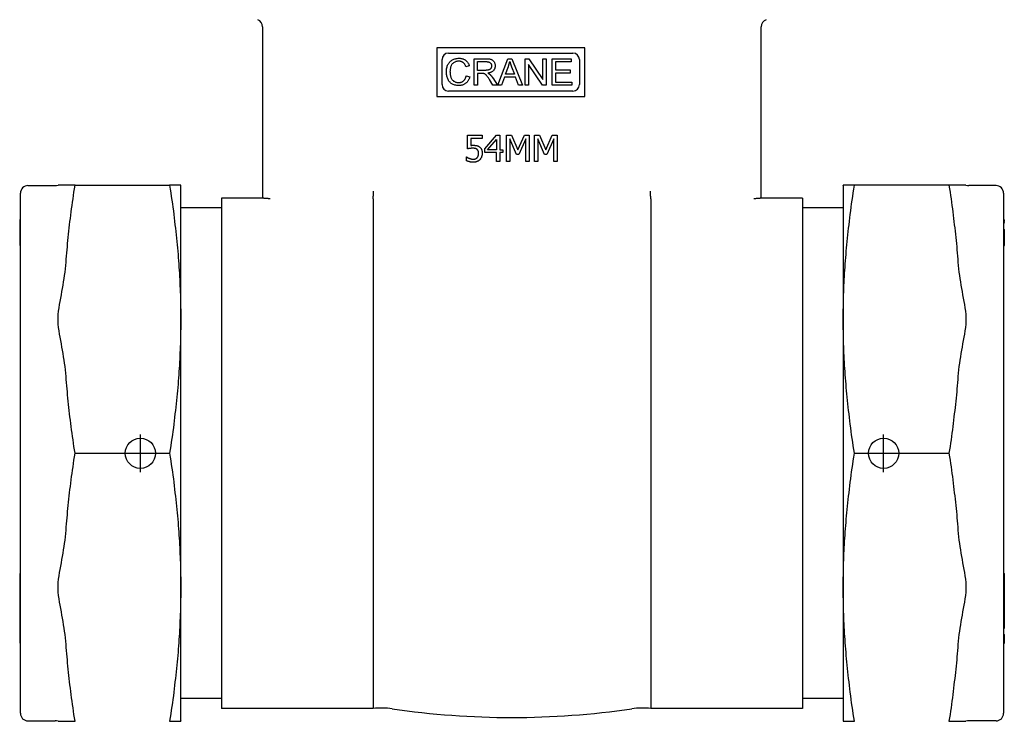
# Model space of a CAD drawing. Header units: millimetres. Extents: x 94 to 3815, y -9 to 477.
# Tile 1 of 14: x 263 to 394, y 159 to 251. Entities that reach past the tile are written whole.
import ezdxf

# ---------------------------------------------------------------- set-up
doc = ezdxf.new("R2010")
doc.units = ezdxf.units.MM
doc.layers.add('DETAIL', color=2, linetype='Continuous')
doc.layers.add('ORIGIN', color=6, linetype='Continuous')

msp = doc.modelspace()

# ---------------------------------------------------------------- linework, layer by layer
at = {"layer": 'DETAIL'}
for p, q in [((362.45, 251.49), (362.45, 251.49)), ((295.7, 250.56), (295.7, 228.77)), ((361.8, 228.77), (361.8, 250.56)), ((338.39, 247.77), (318.78, 247.77)), ((318.78, 247.77), (318.78, 241.32)), ((320.34, 247.07), (336.83, 247.07)), ((338.39, 241.32), (338.39, 247.77)), ((319.48, 242.89), (319.48, 246.2)), ((323.73, 242.83), (323.73, 246.33)), ((323.73, 246.33), (325.28, 246.33)), ((324.19, 245.94), (325.3, 245.94)), ((324.19, 244.78), (324.19, 245.94)), ((326.87, 242.83), (328.22, 246.33)), ((328.22, 246.33), (328.72, 246.33)), ((328.72, 246.33), (330.15, 242.83)), ((330.51, 242.83), (330.51, 246.33)), ((330.51, 246.33), (330.99, 246.33)), ((330.96, 245.57), (330.96, 242.83)), ((332.8, 242.83), (330.96, 245.57)), ((330.99, 246.33), (332.83, 243.58)), ((332.83, 246.33), (333.27, 246.33)), ((332.83, 243.58), (332.83, 246.33)), ((333.27, 246.33), (333.27, 242.83)), ((334.06, 242.83), (334.06, 246.33)), ((334.06, 246.33), (336.59, 246.33)), ((334.52, 245.91), (334.52, 244.84)), ((336.59, 245.91), (334.52, 245.91)), ((336.59, 246.33), (336.59, 245.91)), ((337.69, 246.2), (337.69, 242.89)), ((323.09, 245.37), (322.64, 245.26)), ((325.19, 244.78), (324.19, 244.78)), ((324.19, 244.38), (324.19, 242.83)), ((324.73, 244.38), (324.19, 244.38)), ((327.88, 244.26), (328.27, 245.29)), ((329.07, 244.26), (327.88, 244.26)), ((328.7, 245.23), (329.07, 244.26)), ((334.52, 244.84), (336.46, 244.84)), ((334.52, 244.43), (334.52, 243.24)), ((336.46, 244.43), (334.52, 244.43)), ((336.46, 244.84), (336.46, 244.43)), ((322.69, 244.06), (323.15, 243.94)), ((324.19, 242.83), (323.73, 242.83)), ((326.23, 242.83), (325.77, 243.55)), ((326.21, 243.78), (326.81, 242.83)), ((326.81, 242.83), (326.23, 242.83)), ((327.36, 242.83), (326.87, 242.83)), ((327.75, 243.89), (327.36, 242.83)), ((329.21, 243.89), (327.75, 243.89)), ((329.62, 242.83), (329.21, 243.89)), ((330.15, 242.83), (329.62, 242.83)), ((330.96, 242.83), (330.51, 242.83)), ((333.27, 242.83), (332.8, 242.83)), ((336.67, 242.83), (334.06, 242.83)), ((334.52, 243.24), (336.67, 243.24)), ((336.67, 243.24), (336.67, 242.83)), ((336.83, 242.02), (320.34, 242.02)), ((318.78, 241.32), (338.39, 241.32)), ((322.86, 236.19), (324.78, 236.19)), ((322.86, 234.38), (322.86, 236.19)), ((323.31, 235.77), (323.31, 234.84)), ((324.78, 235.77), (323.31, 235.77)), ((324.78, 236.19), (324.78, 235.77)), ((325.14, 234.38), (326.71, 236.19)), ((325.51, 234.27), (326.69, 235.63)), ((326.69, 235.63), (326.69, 234.27)), ((326.71, 236.19), (327.14, 236.19)), ((327.14, 236.19), (327.14, 234.27)), ((328.03, 236.19), (328.67, 236.19)), ((328.03, 232.69), (328.03, 236.19)), ((328.47, 235.7), (328.47, 232.69)), ((329.37, 233.65), (328.47, 235.7)), ((328.67, 236.19), (329.54, 234.24)), ((329.54, 234.24), (330.39, 236.19)), ((330.57, 235.7), (329.65, 233.65)), ((330.39, 236.19), (331.03, 236.19)), ((330.57, 232.69), (330.57, 235.7)), ((331.03, 236.19), (331.03, 232.69)), ((331.74, 236.19), (332.38, 236.19)), ((331.74, 232.69), (331.74, 236.19)), ((332.18, 235.7), (332.18, 232.69)), ((333.08, 233.65), (332.18, 235.7)), ((332.38, 236.19), (333.25, 234.24)), ((333.25, 234.24), (334.1, 236.19)), ((334.28, 235.7), (333.36, 233.65)), ((334.1, 236.19), (334.74, 236.19)), ((334.28, 232.69), (334.28, 235.7)), ((334.74, 236.19), (334.74, 232.69)), ((325.14, 233.89), (325.14, 234.38)), ((326.69, 233.89), (325.14, 233.89)), ((326.69, 234.27), (325.51, 234.27)), ((326.69, 232.69), (326.69, 233.89)), ((327.14, 234.27), (327.56, 234.27)), ((327.56, 233.89), (327.14, 233.89)), ((327.14, 233.89), (327.14, 232.69)), ((327.56, 234.27), (327.56, 233.89)), ((329.65, 233.65), (329.37, 233.65)), ((333.36, 233.65), (333.08, 233.65)), ((322.72, 233.31), (322.75, 233.31)), ((322.72, 232.81), (322.72, 233.31)), ((327.14, 232.69), (326.69, 232.69)), ((328.47, 232.69), (328.03, 232.69)), ((331.03, 232.69), (330.57, 232.69)), ((332.18, 232.69), (331.74, 232.69)), ((334.74, 232.69), (334.28, 232.69)), ((263.59, 159.61), (263.59, 228.51)), ((264.59, 229.51), (268.19, 229.51)), ((269.64, 229.56), (268.58, 229.56)), ((270.83, 229.56), (269.64, 229.56)), ((270.83, 229.56), (283.37, 229.56)), ((284.84, 229.56), (283.37, 229.56)), ((284.86, 229.51), (284.84, 229.56)), ((284.86, 158.6), (284.86, 229.51)), ((295.7, 228.77), (295.7, 227.85)), ((361.8, 227.85), (361.8, 228.77)), ((372.65, 229.51), (372.67, 229.56)), ((372.65, 229.51), (372.65, 158.6)), ((374.14, 229.56), (372.67, 229.56)), ((386.68, 229.56), (374.14, 229.56)), ((387.87, 229.56), (386.68, 229.56)), ((388.93, 229.56), (387.87, 229.56)), ((392.92, 229.51), (389.32, 229.51)), ((393.92, 228.51), (393.92, 159.61)), ((290.25, 227.86), (290.25, 160.26)), ((295.7, 227.86), (290.25, 227.86)), ((310.35, 227.77), (310.35, 160.26)), ((310.35, 227.77), (310.35, 227.77)), ((347.15, 227.77), (347.15, 160.26)), ((347.15, 227.77), (347.15, 227.77)), ((367.25, 227.86), (361.8, 227.86)), ((367.25, 227.86), (367.25, 160.26)), ((290.25, 226.56), (284.86, 226.56)), ((372.65, 226.56), (367.25, 226.56)), ((263.49, 225.02), (263.49, 224.89)), ((263.59, 225.02), (263.49, 225.02)), ((263.59, 224.89), (263.49, 224.89)), ((263.49, 224.89), (263.49, 224.87)), ((263.59, 224.87), (263.49, 224.87)), ((263.49, 224.87), (263.49, 224.59)), ((263.59, 224.59), (263.49, 224.59)), ((263.49, 224.59), (263.49, 224.54)), ((263.59, 224.54), (263.49, 224.54)), ((263.49, 224.54), (263.49, 222.62)), ((393.92, 225.02), (394.02, 225.02)), ((393.92, 224.95), (394.02, 224.95)), ((393.92, 224.84), (394.02, 224.84)), ((393.92, 224.8), (394.02, 224.8)), ((393.92, 224.77), (394.02, 224.77)), ((393.92, 224.62), (394.02, 224.62)), ((393.92, 224.58), (394.02, 224.58)), ((394.02, 224.84), (394.02, 224.95)), ((394.02, 224.8), (394.02, 224.84)), ((394.02, 224.77), (394.02, 224.8)), ((394.02, 224.58), (394.02, 224.62)), ((393.92, 223.69), (394.02, 223.69)), ((393.92, 223.34), (394.02, 223.34)), ((394.02, 223.34), (394.02, 223.69)), ((394.02, 221.59), (394.02, 223.34)), ((263.59, 222.62), (263.49, 222.62)), ((263.49, 222.62), (263.49, 222.56)), ((263.59, 222.56), (263.49, 222.56)), ((263.49, 222.56), (263.49, 222.22)), ((263.59, 222.22), (263.49, 222.22)), ((263.49, 222.22), (263.49, 221.58)), ((263.59, 221.58), (263.49, 221.58)), ((393.92, 221.59), (394.02, 221.59)), ((393.92, 221.58), (394.02, 221.58)), ((394.02, 221.58), (394.02, 221.59)), ((270.83, 194.06), (283.37, 194.06)), ((374.14, 194.06), (386.68, 194.06)), ((263.59, 178.13), (263.49, 178.13)), ((263.49, 178.13), (263.49, 177.83)), ((263.59, 177.83), (263.49, 177.83)), ((263.49, 177.83), (263.49, 177.13)), ((393.92, 178.13), (394.02, 178.13)), ((394.02, 176.3), (394.02, 178.13)), ((263.59, 177.13), (263.49, 177.13)), ((263.49, 177.13), (263.49, 176.85)), ((263.59, 176.85), (263.49, 176.85)), ((263.49, 176.85), (263.49, 176.16)), ((393.92, 176.3), (394.02, 176.3)), ((394.02, 175.88), (394.02, 176.3)), ((263.59, 176.16), (263.49, 176.16)), ((263.49, 176.16), (263.49, 175.86)), ((263.59, 175.86), (263.49, 175.86)), ((263.49, 175.86), (263.49, 175.79)), ((263.59, 175.79), (263.49, 175.79)), ((263.49, 175.79), (263.49, 175.51)), ((263.59, 175.51), (263.49, 175.51)), ((263.49, 175.51), (263.49, 174.88)), ((393.92, 175.88), (394.02, 175.88)), ((394.02, 174.5), (394.02, 175.88)), ((263.59, 174.88), (263.49, 174.88)), ((263.49, 174.88), (263.49, 174.62)), ((263.59, 174.62), (263.49, 174.62)), ((263.49, 174.62), (263.49, 173.99)), ((263.59, 173.99), (263.49, 173.99)), ((263.49, 173.99), (263.49, 173.72)), ((263.59, 173.72), (263.49, 173.72)), ((263.49, 173.72), (263.49, 173.35)), ((393.92, 174.5), (394.02, 174.5)), ((393.92, 174.03), (394.02, 174.03)), ((393.92, 173.72), (394.02, 173.72)), ((394.02, 174.03), (394.02, 174.5)), ((394.02, 173.72), (394.02, 174.03)), ((394.02, 173.33), (394.02, 173.72)), ((263.59, 173.35), (263.49, 173.35)), ((263.49, 173.35), (263.49, 173.11)), ((263.59, 173.11), (263.49, 173.11)), ((263.49, 173.11), (263.49, 172.57)), ((263.59, 172.57), (263.49, 172.57)), ((263.49, 172.57), (263.49, 171.89)), ((393.92, 173.33), (394.02, 173.33)), ((394.02, 172.08), (394.02, 173.33)), ((263.49, 171.89), (263.49, 171.68)), ((263.59, 171.89), (263.49, 171.89)), ((263.49, 171.68), (263.49, 170.43)), ((393.92, 172.08), (394.02, 172.08)), ((393.92, 171.65), (394.02, 171.65)), ((393.92, 171.09), (394.02, 171.09)), ((394.02, 171.65), (394.02, 172.08)), ((394.02, 171.09), (394.02, 171.65)), ((394.02, 170.89), (394.02, 171.09)), ((263.49, 170.43), (263.49, 170.29)), ((263.59, 170.43), (263.49, 170.43)), ((263.49, 170.29), (263.49, 170.2)), ((263.59, 170.2), (263.49, 170.2)), ((263.49, 170.2), (263.49, 169.96)), ((263.59, 169.96), (263.49, 169.96)), ((263.49, 169.96), (263.49, 168.9)), ((393.92, 170.89), (394.02, 170.89)), ((393.92, 170.07), (394.02, 170.07)), ((393.92, 169.79), (394.02, 169.79)), ((394.02, 169.79), (394.02, 170.07)), ((394.02, 168.9), (394.02, 169.79)), ((263.59, 168.9), (263.49, 168.9)), ((393.92, 168.9), (394.02, 168.9)), ((290.25, 161.56), (284.86, 161.56)), ((372.65, 161.56), (367.25, 161.56)), ((310.35, 160.26), (290.25, 160.26)), ((367.25, 160.26), (347.15, 160.26)), ((264.59, 158.61), (268.19, 158.61)), ((268.58, 158.56), (269.64, 158.56)), ((269.64, 158.56), (270.83, 158.56)), ((283.37, 158.56), (284.84, 158.56)), ((284.86, 158.6), (284.84, 158.56)), ((372.65, 158.6), (372.67, 158.56)), ((372.67, 158.56), (374.14, 158.56)), ((386.68, 158.56), (387.87, 158.56)), ((387.87, 158.56), (388.93, 158.56)), ((392.92, 158.61), (389.32, 158.61))]:
    msp.add_line(p, q, dxfattribs=at)
at = {"layer": 'DETAIL', "flags": 128}
for points in [[(320.06, 244.6), (320.06, 244.74), (320.07, 244.87), (320.09, 244.99), (320.11, 245.12), (320.14, 245.23), (320.17, 245.35), (320.22, 245.45), (320.27, 245.56), (320.32, 245.66), (320.38, 245.75), (320.45, 245.84), (320.52, 245.92), (320.6, 245.99), (320.68, 246.06), (320.77, 246.12), (320.86, 246.18), (320.96, 246.23), (321.06, 246.27), (321.16, 246.31), (321.27, 246.33), (321.37, 246.36), (321.48, 246.37), (321.6, 246.38), (321.71, 246.39)], [(321.7, 245.99), (321.6, 245.99), (321.51, 245.98), (321.42, 245.96), (321.33, 245.94), (321.25, 245.91), (321.17, 245.88), (321.09, 245.84), (321.02, 245.8), (320.96, 245.75), (320.9, 245.69), (320.84, 245.63), (320.79, 245.57), (320.75, 245.5), (320.71, 245.43), (320.67, 245.36), (320.64, 245.28), (320.62, 245.2), (320.6, 245.11), (320.58, 245.03), (320.56, 244.95), (320.55, 244.86), (320.54, 244.78), (320.54, 244.69), (320.53, 244.61)], [(322.64, 245.26), (322.61, 245.32), (322.59, 245.38), (322.57, 245.44), (322.54, 245.49), (322.52, 245.54), (322.49, 245.59), (322.46, 245.63), (322.42, 245.68), (322.39, 245.72), (322.36, 245.75), (322.32, 245.78), (322.28, 245.82), (322.24, 245.84), (322.2, 245.87), (322.16, 245.89), (322.12, 245.91), (322.07, 245.93), (322.02, 245.95), (321.97, 245.96), (321.92, 245.97), (321.87, 245.98), (321.81, 245.99), (321.76, 245.99), (321.7, 245.99)], [(321.71, 246.39), (321.8, 246.39), (321.88, 246.38), (321.96, 246.37), (322.04, 246.36), (322.12, 246.34), (322.19, 246.32), (322.27, 246.3), (322.34, 246.27), (322.4, 246.24), (322.47, 246.2), (322.53, 246.16), (322.59, 246.12), (322.65, 246.07), (322.71, 246.02), (322.76, 245.97), (322.81, 245.92), (322.85, 245.86), (322.9, 245.8), (322.94, 245.73), (322.97, 245.67), (323.01, 245.6), (323.04, 245.52), (323.07, 245.45), (323.09, 245.37)], [(325.28, 246.33), (325.4, 246.32), (325.5, 246.32), (325.6, 246.31), (325.69, 246.3), (325.78, 246.29), (325.86, 246.27), (325.93, 246.25), (325.99, 246.23), (326.05, 246.21), (326.11, 246.18), (326.16, 246.14), (326.21, 246.1), (326.26, 246.06), (326.3, 246.01), (326.35, 245.96), (326.38, 245.9), (326.42, 245.84), (326.45, 245.78), (326.47, 245.71), (326.49, 245.65), (326.51, 245.58), (326.52, 245.51), (326.53, 245.44), (326.53, 245.37)], [(325.3, 245.94), (325.36, 245.94), (325.43, 245.94), (325.48, 245.93), (325.54, 245.92), (325.59, 245.91), (325.64, 245.9), (325.68, 245.88), (325.73, 245.87), (325.77, 245.85), (325.8, 245.83), (325.84, 245.8), (325.87, 245.78), (325.9, 245.75), (325.93, 245.72), (325.95, 245.69), (325.97, 245.66), (325.99, 245.63), (326.01, 245.6), (326.02, 245.56), (326.03, 245.53), (326.04, 245.49), (326.05, 245.45), (326.05, 245.41), (326.05, 245.37)], [(328.27, 245.29), (328.28, 245.32), (328.29, 245.34), (328.3, 245.37), (328.31, 245.4), (328.32, 245.43), (328.32, 245.46), (328.33, 245.48), (328.34, 245.51), (328.35, 245.54), (328.36, 245.57), (328.37, 245.59), (328.38, 245.62), (328.38, 245.65), (328.39, 245.68), (328.4, 245.71), (328.41, 245.73), (328.41, 245.76), (328.42, 245.79), (328.43, 245.82), (328.43, 245.85), (328.44, 245.87), (328.45, 245.9), (328.45, 245.93), (328.46, 245.96)], [(328.46, 245.96), (328.46, 245.93), (328.47, 245.91), (328.48, 245.88), (328.49, 245.86), (328.49, 245.83), (328.5, 245.81), (328.51, 245.78), (328.52, 245.75), (328.53, 245.72), (328.54, 245.69), (328.55, 245.67), (328.56, 245.64), (328.57, 245.6), (328.58, 245.57), (328.59, 245.54), (328.6, 245.51), (328.61, 245.48), (328.63, 245.44), (328.64, 245.41), (328.65, 245.38), (328.66, 245.34), (328.68, 245.31), (328.69, 245.27), (328.7, 245.23)], [(321.7, 242.77), (321.56, 242.77), (321.43, 242.78), (321.31, 242.8), (321.19, 242.83), (321.08, 242.86), (320.97, 242.9), (320.87, 242.94), (320.78, 243), (320.7, 243.06), (320.62, 243.13), (320.54, 243.2), (320.47, 243.28), (320.4, 243.37), (320.35, 243.46), (320.29, 243.56), (320.24, 243.67), (320.2, 243.78), (320.16, 243.89), (320.13, 244), (320.1, 244.12), (320.08, 244.24), (320.07, 244.36), (320.06, 244.48), (320.06, 244.6)], [(320.53, 244.61), (320.54, 244.5), (320.54, 244.39), (320.55, 244.29), (320.57, 244.19), (320.59, 244.09), (320.61, 244), (320.63, 243.91), (320.66, 243.83), (320.7, 243.75), (320.74, 243.67), (320.78, 243.6), (320.83, 243.54), (320.88, 243.48), (320.94, 243.42), (321, 243.37), (321.07, 243.33), (321.14, 243.29), (321.21, 243.26), (321.28, 243.23), (321.35, 243.21), (321.43, 243.19), (321.51, 243.18), (321.58, 243.17), (321.66, 243.17)], [(324.99, 244.37), (324.98, 244.37), (324.98, 244.37), (324.97, 244.37), (324.96, 244.37), (324.95, 244.37), (324.94, 244.37), (324.93, 244.37), (324.92, 244.37), (324.92, 244.38), (324.91, 244.38), (324.89, 244.38), (324.88, 244.38), (324.87, 244.38), (324.86, 244.38), (324.85, 244.38), (324.84, 244.38), (324.83, 244.38), (324.81, 244.38), (324.8, 244.38), (324.79, 244.38), (324.77, 244.38), (324.76, 244.38), (324.75, 244.38), (324.73, 244.38)], [(325.77, 243.55), (325.72, 243.63), (325.67, 243.7), (325.63, 243.77), (325.58, 243.83), (325.54, 243.89), (325.5, 243.94), (325.47, 243.99), (325.43, 244.04), (325.4, 244.08), (325.37, 244.11), (325.34, 244.15), (325.31, 244.18), (325.28, 244.21), (325.25, 244.23), (325.23, 244.25), (325.2, 244.27), (325.17, 244.29), (325.15, 244.3), (325.12, 244.32), (325.1, 244.33), (325.07, 244.34), (325.04, 244.35), (325.02, 244.36), (324.99, 244.37)], [(326.05, 245.37), (326.05, 245.33), (326.04, 245.29), (326.04, 245.25), (326.03, 245.21), (326.01, 245.17), (326, 245.13), (325.98, 245.09), (325.96, 245.06), (325.93, 245.02), (325.91, 244.99), (325.88, 244.96), (325.84, 244.93), (325.81, 244.91), (325.77, 244.88), (325.73, 244.86), (325.69, 244.85), (325.64, 244.83), (325.59, 244.82), (325.53, 244.81), (325.47, 244.8), (325.41, 244.79), (325.34, 244.79), (325.27, 244.78), (325.19, 244.78)], [(326.53, 245.37), (326.53, 245.31), (326.52, 245.25), (326.51, 245.19), (326.5, 245.14), (326.49, 245.08), (326.47, 245.03), (326.45, 244.98), (326.42, 244.93), (326.39, 244.88), (326.36, 244.83), (326.33, 244.79), (326.29, 244.74), (326.24, 244.7), (326.2, 244.66), (326.15, 244.63), (326.1, 244.59), (326.04, 244.56), (325.98, 244.53), (325.92, 244.51), (325.85, 244.49), (325.78, 244.47), (325.7, 244.45), (325.63, 244.43), (325.54, 244.42)], [(325.54, 244.42), (325.56, 244.41), (325.57, 244.4), (325.59, 244.4), (325.6, 244.39), (325.62, 244.38), (325.63, 244.38), (325.64, 244.37), (325.66, 244.36), (325.67, 244.35), (325.68, 244.35), (325.69, 244.34), (325.7, 244.33), (325.72, 244.32), (325.73, 244.32), (325.74, 244.31), (325.75, 244.3), (325.76, 244.3), (325.77, 244.29), (325.78, 244.28), (325.79, 244.27), (325.8, 244.27), (325.8, 244.26), (325.81, 244.25), (325.82, 244.25)], [(325.82, 244.25), (325.84, 244.23), (325.86, 244.21), (325.87, 244.2), (325.89, 244.18), (325.9, 244.16), (325.92, 244.15), (325.94, 244.13), (325.95, 244.11), (325.97, 244.09), (325.99, 244.07), (326, 244.05), (326.02, 244.04), (326.03, 244.02), (326.05, 244), (326.07, 243.98), (326.08, 243.95), (326.1, 243.93), (326.11, 243.91), (326.13, 243.89), (326.14, 243.87), (326.16, 243.85), (326.18, 243.82), (326.19, 243.8), (326.21, 243.78)], [(321.66, 243.17), (321.73, 243.17), (321.79, 243.17), (321.85, 243.18), (321.91, 243.19), (321.97, 243.2), (322.02, 243.22), (322.08, 243.24), (322.13, 243.26), (322.18, 243.29), (322.23, 243.32), (322.28, 243.35), (322.32, 243.39), (322.37, 243.43), (322.41, 243.47), (322.45, 243.51), (322.48, 243.56), (322.52, 243.61), (322.55, 243.67), (322.58, 243.73), (322.6, 243.79), (322.63, 243.85), (322.65, 243.91), (322.67, 243.98), (322.69, 244.06)], [(323.15, 243.94), (323.12, 243.85), (323.1, 243.76), (323.06, 243.67), (323.03, 243.59), (322.99, 243.51), (322.95, 243.44), (322.9, 243.36), (322.85, 243.3), (322.8, 243.23), (322.75, 243.18), (322.69, 243.12), (322.63, 243.07), (322.56, 243.02), (322.5, 242.98), (322.43, 242.94), (322.36, 242.9), (322.28, 242.87), (322.21, 242.84), (322.13, 242.82), (322.05, 242.8), (321.97, 242.79), (321.88, 242.78), (321.79, 242.77), (321.7, 242.77)], [(323.55, 234.47), (323.52, 234.47), (323.49, 234.47), (323.46, 234.47), (323.43, 234.46), (323.39, 234.46), (323.36, 234.46), (323.33, 234.46), (323.3, 234.45), (323.26, 234.45), (323.23, 234.45), (323.2, 234.44), (323.17, 234.44), (323.14, 234.43), (323.11, 234.43), (323.08, 234.42), (323.05, 234.42), (323.02, 234.41), (323, 234.41), (322.97, 234.4), (322.95, 234.4), (322.92, 234.4), (322.9, 234.39), (322.88, 234.39), (322.86, 234.38)], [(323.31, 234.84), (323.33, 234.84), (323.34, 234.85), (323.35, 234.85), (323.37, 234.85), (323.38, 234.85), (323.4, 234.85), (323.41, 234.85), (323.42, 234.85), (323.44, 234.85), (323.45, 234.86), (323.47, 234.86), (323.48, 234.86), (323.49, 234.86), (323.51, 234.86), (323.52, 234.86), (323.53, 234.86), (323.55, 234.86), (323.56, 234.86), (323.57, 234.86), (323.58, 234.86), (323.6, 234.86), (323.61, 234.86), (323.62, 234.86), (323.63, 234.86)], [(324.13, 234.31), (324.11, 234.32), (324.09, 234.33), (324.07, 234.35), (324.05, 234.36), (324.04, 234.37), (324.02, 234.38), (323.99, 234.39), (323.97, 234.4), (323.95, 234.41), (323.93, 234.42), (323.9, 234.42), (323.88, 234.43), (323.85, 234.44), (323.83, 234.44), (323.8, 234.45), (323.78, 234.45), (323.75, 234.45), (323.72, 234.46), (323.7, 234.46), (323.67, 234.46), (323.64, 234.46), (323.61, 234.47), (323.58, 234.47), (323.55, 234.47)], [(323.63, 234.86), (323.67, 234.86), (323.72, 234.86), (323.76, 234.86), (323.8, 234.86), (323.84, 234.85), (323.88, 234.85), (323.92, 234.85), (323.95, 234.84), (323.99, 234.84), (324.02, 234.83), (324.05, 234.82), (324.09, 234.82), (324.12, 234.81), (324.15, 234.8), (324.18, 234.79), (324.21, 234.78), (324.24, 234.77), (324.27, 234.75), (324.3, 234.74), (324.33, 234.72), (324.36, 234.7), (324.38, 234.68), (324.41, 234.66), (324.44, 234.64)], [(324.32, 233.8), (324.32, 233.83), (324.32, 233.86), (324.32, 233.89), (324.32, 233.92), (324.32, 233.94), (324.31, 233.97), (324.31, 234), (324.3, 234.02), (324.3, 234.04), (324.29, 234.07), (324.28, 234.09), (324.27, 234.11), (324.27, 234.13), (324.26, 234.15), (324.25, 234.16), (324.23, 234.18), (324.22, 234.2), (324.21, 234.22), (324.2, 234.23), (324.19, 234.25), (324.17, 234.26), (324.16, 234.28), (324.14, 234.29), (324.13, 234.31)], [(324.15, 233.23), (324.16, 233.25), (324.17, 233.27), (324.19, 233.29), (324.2, 233.3), (324.21, 233.32), (324.22, 233.34), (324.23, 233.36), (324.24, 233.39), (324.25, 233.41), (324.26, 233.43), (324.27, 233.45), (324.28, 233.47), (324.29, 233.5), (324.29, 233.52), (324.3, 233.55), (324.3, 233.57), (324.31, 233.6), (324.31, 233.63), (324.32, 233.65), (324.32, 233.68), (324.32, 233.71), (324.32, 233.74), (324.32, 233.77), (324.32, 233.8)], [(324.44, 234.64), (324.47, 234.62), (324.5, 234.6), (324.52, 234.57), (324.55, 234.55), (324.57, 234.52), (324.59, 234.5), (324.62, 234.47), (324.64, 234.44), (324.66, 234.41), (324.67, 234.38), (324.69, 234.35), (324.71, 234.31), (324.72, 234.28), (324.74, 234.24), (324.75, 234.21), (324.76, 234.17), (324.77, 234.13), (324.78, 234.09), (324.79, 234.04), (324.79, 234), (324.8, 233.95), (324.8, 233.9), (324.8, 233.85), (324.8, 233.8)], [(324.8, 233.8), (324.8, 233.76), (324.8, 233.71), (324.8, 233.67), (324.79, 233.63), (324.79, 233.59), (324.78, 233.55), (324.77, 233.52), (324.77, 233.48), (324.76, 233.44), (324.75, 233.4), (324.73, 233.37), (324.72, 233.33), (324.71, 233.29), (324.69, 233.26), (324.68, 233.23), (324.66, 233.19), (324.64, 233.16), (324.62, 233.13), (324.6, 233.1), (324.58, 233.07), (324.56, 233.04), (324.54, 233.01), (324.52, 232.98), (324.49, 232.96)], [(323.63, 232.61), (323.59, 232.61), (323.55, 232.61), (323.51, 232.62), (323.47, 232.62), (323.43, 232.62), (323.38, 232.63), (323.34, 232.63), (323.3, 232.64), (323.26, 232.64), (323.22, 232.65), (323.18, 232.66), (323.14, 232.67), (323.1, 232.68), (323.06, 232.69), (323.02, 232.7), (322.98, 232.71), (322.95, 232.72), (322.91, 232.73), (322.88, 232.74), (322.84, 232.76), (322.81, 232.77), (322.78, 232.78), (322.75, 232.8), (322.72, 232.81)], [(322.75, 233.31), (322.76, 233.3), (322.77, 233.29), (322.78, 233.29), (322.79, 233.28), (322.8, 233.27), (322.82, 233.26), (322.83, 233.26), (322.84, 233.25), (322.86, 233.24), (322.87, 233.23), (322.89, 233.22), (322.91, 233.22), (322.92, 233.21), (322.94, 233.2), (322.96, 233.19), (322.97, 233.18), (322.99, 233.17), (323.01, 233.17), (323.03, 233.16), (323.05, 233.15), (323.07, 233.14), (323.09, 233.14), (323.11, 233.13), (323.13, 233.12)], [(323.13, 233.12), (323.15, 233.11), (323.17, 233.1), (323.2, 233.1), (323.22, 233.09), (323.24, 233.08), (323.26, 233.08), (323.28, 233.07), (323.3, 233.07), (323.32, 233.06), (323.34, 233.05), (323.36, 233.05), (323.38, 233.04), (323.4, 233.04), (323.42, 233.04), (323.44, 233.03), (323.46, 233.03), (323.48, 233.03), (323.5, 233.02), (323.53, 233.02), (323.55, 233.02), (323.57, 233.02), (323.59, 233.02), (323.62, 233.02), (323.64, 233.02)], [(324.49, 232.96), (324.47, 232.93), (324.44, 232.9), (324.41, 232.88), (324.39, 232.86), (324.36, 232.83), (324.33, 232.81), (324.3, 232.79), (324.26, 232.77), (324.23, 232.75), (324.2, 232.74), (324.16, 232.72), (324.12, 232.7), (324.09, 232.69), (324.05, 232.68), (324.01, 232.66), (323.97, 232.65), (323.93, 232.64), (323.89, 232.64), (323.85, 232.63), (323.81, 232.62), (323.77, 232.62), (323.72, 232.61), (323.68, 232.61), (323.63, 232.61)], [(323.64, 233.02), (323.66, 233.02), (323.69, 233.02), (323.71, 233.02), (323.73, 233.02), (323.76, 233.03), (323.78, 233.03), (323.8, 233.04), (323.83, 233.04), (323.85, 233.05), (323.87, 233.05), (323.89, 233.06), (323.92, 233.07), (323.94, 233.08), (323.96, 233.09), (323.98, 233.1), (324, 233.11), (324.02, 233.12), (324.04, 233.13), (324.06, 233.15), (324.08, 233.16), (324.1, 233.18), (324.11, 233.2), (324.13, 233.21), (324.15, 233.23)], [(269.64, 219.38), (269.67, 219.79), (269.7, 220.19), (269.74, 220.6), (269.77, 221.01), (269.81, 221.41), (269.85, 221.83), (269.89, 222.24), (269.93, 222.65), (269.97, 223.07), (270.02, 223.48), (270.07, 223.9), (270.11, 224.32), (270.16, 224.74), (270.22, 225.17), (270.27, 225.6), (270.32, 226.02), (270.38, 226.46), (270.44, 226.89), (270.5, 227.33), (270.56, 227.77), (270.63, 228.21), (270.69, 228.65), (270.76, 229.1), (270.83, 229.56)], [(283.37, 229.56), (283.45, 229.06), (283.52, 228.57), (283.59, 228.08), (283.66, 227.6), (283.73, 227.12), (283.79, 226.65), (283.86, 226.18), (283.92, 225.71), (283.97, 225.25), (284.03, 224.8), (284.08, 224.34), (284.13, 223.89), (284.18, 223.45), (284.23, 223), (284.28, 222.56), (284.32, 222.13), (284.36, 221.69), (284.4, 221.26), (284.44, 220.83), (284.48, 220.41), (284.51, 219.98), (284.55, 219.56), (284.58, 219.14), (284.61, 218.72), (284.63, 218.31), (284.66, 217.89), (284.68, 217.48), (284.7, 217.07), (284.73, 216.66), (284.74, 216.25), (284.76, 215.84), (284.78, 215.43), (284.79, 215.03), (284.8, 214.62), (284.81, 214.22), (284.82, 213.82), (284.83, 213.41), (284.84, 213.01), (284.84, 212.61), (284.84, 212.21), (284.84, 211.81), (284.84, 211.4), (284.84, 211), (284.84, 210.6), (284.83, 210.2), (284.82, 209.79), (284.81, 209.39), (284.8, 208.99), (284.79, 208.58), (284.78, 208.18), (284.76, 207.77), (284.74, 207.36), (284.73, 206.95), (284.7, 206.54), (284.68, 206.13), (284.66, 205.72), (284.63, 205.3), (284.61, 204.89), (284.58, 204.47), (284.55, 204.05), (284.51, 203.63), (284.48, 203.2), (284.44, 202.78), (284.4, 202.35), (284.36, 201.92), (284.32, 201.48), (284.28, 201.05), (284.23, 200.61), (284.18, 200.16), (284.13, 199.72), (284.08, 199.27), (284.03, 198.81), (283.97, 198.36), (283.92, 197.9), (283.86, 197.43), (283.79, 196.96), (283.73, 196.49), (283.66, 196.01), (283.59, 195.53), (283.52, 195.04), (283.45, 194.55), (283.37, 194.06)], [(310.35, 227.77), (310.35, 227.77), (310.35, 227.78), (310.36, 227.8), (310.36, 227.82), (310.36, 227.84), (310.36, 227.86), (310.36, 227.89), (310.36, 227.92), (310.36, 227.96), (310.37, 228), (310.37, 228.04), (310.37, 228.08), (310.37, 228.13), (310.38, 228.18), (310.38, 228.23), (310.38, 228.29), (310.39, 228.34), (310.39, 228.4), (310.39, 228.46), (310.4, 228.52), (310.4, 228.58), (310.4, 228.64), (310.41, 228.7), (310.41, 228.77)], [(347.15, 227.77), (347.15, 227.77), (347.15, 227.78), (347.15, 227.8), (347.15, 227.82), (347.15, 227.84), (347.15, 227.86), (347.15, 227.89), (347.15, 227.92), (347.14, 227.96), (347.14, 228), (347.14, 228.04), (347.14, 228.08), (347.13, 228.13), (347.13, 228.18), (347.13, 228.23), (347.13, 228.29), (347.12, 228.34), (347.12, 228.4), (347.12, 228.46), (347.11, 228.52), (347.11, 228.58), (347.11, 228.64), (347.1, 228.7), (347.1, 228.77)], [(374.14, 194.06), (374.06, 194.55), (373.99, 195.04), (373.92, 195.53), (373.85, 196.01), (373.78, 196.49), (373.72, 196.96), (373.65, 197.43), (373.59, 197.9), (373.54, 198.36), (373.48, 198.81), (373.43, 199.27), (373.37, 199.72), (373.32, 200.16), (373.28, 200.61), (373.23, 201.05), (373.19, 201.48), (373.14, 201.92), (373.1, 202.35), (373.07, 202.78), (373.03, 203.2), (373, 203.63), (372.96, 204.05), (372.93, 204.47), (372.9, 204.89), (372.88, 205.3), (372.85, 205.72), (372.83, 206.13), (372.8, 206.54), (372.78, 206.95), (372.76, 207.36), (372.75, 207.77), (372.73, 208.18), (372.72, 208.58), (372.7, 208.99), (372.69, 209.39), (372.69, 209.79), (372.68, 210.2), (372.67, 210.6), (372.67, 211), (372.67, 211.4), (372.67, 211.81), (372.67, 212.21), (372.67, 212.61), (372.67, 213.01), (372.68, 213.41), (372.69, 213.82), (372.69, 214.22), (372.7, 214.62), (372.72, 215.03), (372.73, 215.43), (372.75, 215.84), (372.76, 216.25), (372.78, 216.66), (372.8, 217.07), (372.83, 217.48), (372.85, 217.89), (372.88, 218.31), (372.9, 218.72), (372.93, 219.14), (372.96, 219.56), (373, 219.98), (373.03, 220.41), (373.07, 220.83), (373.1, 221.26), (373.14, 221.69), (373.19, 222.13), (373.23, 222.56), (373.28, 223), (373.32, 223.45), (373.37, 223.89), (373.43, 224.34), (373.48, 224.8), (373.54, 225.25), (373.59, 225.71), (373.65, 226.18), (373.72, 226.65), (373.78, 227.12), (373.85, 227.6), (373.92, 228.08), (373.99, 228.57), (374.06, 229.06), (374.14, 229.56)], [(386.68, 229.56), (386.75, 229.1), (386.82, 228.65), (386.88, 228.21), (386.95, 227.77), (387.01, 227.33), (387.07, 226.89), (387.13, 226.46), (387.18, 226.02), (387.24, 225.6), (387.29, 225.17), (387.34, 224.74), (387.39, 224.32), (387.44, 223.9), (387.49, 223.48), (387.53, 223.07), (387.58, 222.65), (387.62, 222.24), (387.66, 221.83), (387.7, 221.41), (387.73, 221.01), (387.77, 220.6), (387.8, 220.19), (387.84, 219.79), (387.87, 219.38)], [(296.7, 227.77), (296.64, 227.77), (296.58, 227.78), (296.52, 227.78), (296.46, 227.78), (296.41, 227.79), (296.35, 227.79), (296.3, 227.8), (296.25, 227.8), (296.2, 227.8), (296.15, 227.81), (296.11, 227.81), (296.06, 227.81), (296.02, 227.81), (295.97, 227.82), (295.93, 227.82), (295.89, 227.82), (295.85, 227.83), (295.82, 227.83), (295.78, 227.83), (295.76, 227.84), (295.73, 227.84), (295.72, 227.84), (295.71, 227.85), (295.7, 227.85)], [(361.8, 227.85), (361.8, 227.85), (361.79, 227.84), (361.78, 227.84), (361.76, 227.84), (361.73, 227.83), (361.7, 227.83), (361.67, 227.83), (361.63, 227.83), (361.59, 227.82), (361.55, 227.82), (361.5, 227.82), (361.46, 227.81), (361.41, 227.81), (361.36, 227.81), (361.32, 227.8), (361.27, 227.8), (361.22, 227.8), (361.16, 227.79), (361.11, 227.79), (361.05, 227.78), (360.99, 227.78), (360.93, 227.78), (360.87, 227.77), (360.8, 227.77)], [(269.64, 204.23), (269.6, 204.68), (269.56, 205.12), (269.5, 205.56), (269.45, 206), (269.39, 206.41), (269.32, 206.83), (269.25, 207.27), (269.17, 207.71), (269.1, 208.13), (269.02, 208.57), (268.94, 208.99), (268.86, 209.43), (268.78, 209.85), (268.72, 210.28), (268.65, 210.72), (268.61, 211.16), (268.58, 211.6), (268.58, 212.01), (268.61, 212.45), (268.65, 212.89), (268.72, 213.33), (268.78, 213.76), (268.86, 214.18), (268.94, 214.62), (269.02, 215.04), (269.1, 215.48), (269.17, 215.9), (269.25, 216.34), (269.32, 216.78), (269.39, 217.2), (269.45, 217.61), (269.5, 218.05), (269.56, 218.49), (269.6, 218.93), (269.64, 219.38)], [(387.87, 219.38), (387.9, 218.93), (387.95, 218.49), (388, 218.05), (388.06, 217.61), (388.12, 217.2), (388.19, 216.78), (388.26, 216.34), (388.34, 215.9), (388.41, 215.48), (388.49, 215.04), (388.57, 214.62), (388.65, 214.18), (388.72, 213.76), (388.79, 213.33), (388.85, 212.89), (388.9, 212.45), (388.93, 212.01), (388.93, 211.6), (388.9, 211.16), (388.85, 210.72), (388.79, 210.28), (388.72, 209.85), (388.65, 209.43), (388.57, 208.99), (388.49, 208.57), (388.41, 208.13), (388.34, 207.71), (388.26, 207.27), (388.19, 206.83), (388.12, 206.41), (388.06, 206), (388, 205.56), (387.95, 205.12), (387.9, 204.68), (387.87, 204.23)], [(270.83, 194.06), (270.76, 194.51), (270.69, 194.96), (270.63, 195.4), (270.56, 195.84), (270.5, 196.28), (270.44, 196.72), (270.38, 197.15), (270.32, 197.59), (270.27, 198.01), (270.22, 198.44), (270.16, 198.87), (270.11, 199.29), (270.07, 199.71), (270.02, 200.13), (269.97, 200.54), (269.93, 200.96), (269.89, 201.37), (269.85, 201.78), (269.81, 202.2), (269.77, 202.6), (269.74, 203.01), (269.7, 203.42), (269.67, 203.82), (269.64, 204.23)], [(387.87, 204.23), (387.84, 203.82), (387.8, 203.42), (387.77, 203.01), (387.73, 202.6), (387.7, 202.2), (387.66, 201.78), (387.62, 201.37), (387.58, 200.96), (387.53, 200.54), (387.49, 200.13), (387.44, 199.71), (387.39, 199.29), (387.34, 198.87), (387.29, 198.44), (387.24, 198.01), (387.18, 197.59), (387.13, 197.15), (387.07, 196.72), (387.01, 196.28), (386.95, 195.84), (386.88, 195.4), (386.82, 194.96), (386.75, 194.51), (386.68, 194.06)], [(269.64, 183.88), (269.67, 184.29), (269.7, 184.69), (269.74, 185.1), (269.77, 185.51), (269.81, 185.91), (269.85, 186.33), (269.89, 186.74), (269.93, 187.15), (269.97, 187.57), (270.02, 187.98), (270.07, 188.4), (270.11, 188.82), (270.16, 189.24), (270.22, 189.67), (270.27, 190.1), (270.32, 190.52), (270.38, 190.96), (270.44, 191.39), (270.5, 191.83), (270.56, 192.27), (270.63, 192.71), (270.69, 193.15), (270.76, 193.6), (270.83, 194.06)], [(283.37, 194.06), (283.45, 193.56), (283.52, 193.07), (283.59, 192.58), (283.66, 192.1), (283.73, 191.62), (283.79, 191.15), (283.86, 190.68), (283.92, 190.21), (283.97, 189.75), (284.03, 189.3), (284.08, 188.84), (284.13, 188.39), (284.18, 187.95), (284.23, 187.5), (284.28, 187.06), (284.32, 186.63), (284.36, 186.19), (284.4, 185.76), (284.44, 185.33), (284.48, 184.91), (284.51, 184.48), (284.55, 184.06), (284.58, 183.64), (284.61, 183.22), (284.63, 182.81), (284.66, 182.39), (284.68, 181.98), (284.7, 181.57), (284.73, 181.16), (284.74, 180.75), (284.76, 180.34), (284.78, 179.93), (284.79, 179.53), (284.8, 179.12), (284.81, 178.72), (284.82, 178.32), (284.83, 177.91), (284.84, 177.51), (284.84, 177.11), (284.84, 176.71), (284.84, 176.31), (284.84, 175.9), (284.84, 175.5), (284.84, 175.1), (284.83, 174.7), (284.82, 174.29), (284.81, 173.89), (284.8, 173.49), (284.79, 173.08), (284.78, 172.68), (284.76, 172.27), (284.74, 171.86), (284.73, 171.45), (284.7, 171.04), (284.68, 170.63), (284.66, 170.22), (284.63, 169.8), (284.61, 169.39), (284.58, 168.97), (284.55, 168.55), (284.51, 168.13), (284.48, 167.7), (284.44, 167.28), (284.4, 166.85), (284.36, 166.42), (284.32, 165.98), (284.28, 165.55), (284.23, 165.11), (284.18, 164.66), (284.13, 164.22), (284.08, 163.77), (284.03, 163.31), (283.97, 162.86), (283.92, 162.4), (283.86, 161.93), (283.79, 161.46), (283.73, 160.99), (283.66, 160.51), (283.59, 160.03), (283.52, 159.54), (283.45, 159.05), (283.37, 158.56)], [(374.14, 158.56), (374.06, 159.05), (373.99, 159.54), (373.92, 160.03), (373.85, 160.51), (373.78, 160.99), (373.72, 161.46), (373.65, 161.93), (373.59, 162.4), (373.54, 162.86), (373.48, 163.31), (373.43, 163.77), (373.37, 164.22), (373.32, 164.66), (373.28, 165.11), (373.23, 165.55), (373.19, 165.98), (373.14, 166.42), (373.1, 166.85), (373.07, 167.28), (373.03, 167.7), (373, 168.13), (372.96, 168.55), (372.93, 168.97), (372.9, 169.39), (372.88, 169.8), (372.85, 170.22), (372.83, 170.63), (372.8, 171.04), (372.78, 171.45), (372.76, 171.86), (372.75, 172.27), (372.73, 172.68), (372.72, 173.08), (372.7, 173.49), (372.69, 173.89), (372.69, 174.29), (372.68, 174.7), (372.67, 175.1), (372.67, 175.5), (372.67, 175.9), (372.67, 176.31), (372.67, 176.71), (372.67, 177.11), (372.67, 177.51), (372.68, 177.91), (372.69, 178.32), (372.69, 178.72), (372.7, 179.12), (372.72, 179.53), (372.73, 179.93), (372.75, 180.34), (372.76, 180.75), (372.78, 181.16), (372.8, 181.57), (372.83, 181.98), (372.85, 182.39), (372.88, 182.81), (372.9, 183.22), (372.93, 183.64), (372.96, 184.06), (373, 184.48), (373.03, 184.91), (373.07, 185.33), (373.1, 185.76), (373.14, 186.19), (373.19, 186.63), (373.23, 187.06), (373.28, 187.5), (373.32, 187.95), (373.37, 188.39), (373.43, 188.84), (373.48, 189.3), (373.54, 189.75), (373.59, 190.21), (373.65, 190.68), (373.72, 191.15), (373.78, 191.62), (373.85, 192.1), (373.92, 192.58), (373.99, 193.07), (374.06, 193.56), (374.14, 194.06)], [(386.68, 194.06), (386.75, 193.6), (386.82, 193.15), (386.88, 192.71), (386.95, 192.27), (387.01, 191.83), (387.07, 191.39), (387.13, 190.96), (387.18, 190.52), (387.24, 190.1), (387.29, 189.67), (387.34, 189.24), (387.39, 188.82), (387.44, 188.4), (387.49, 187.98), (387.53, 187.57), (387.58, 187.15), (387.62, 186.74), (387.66, 186.33), (387.7, 185.91), (387.73, 185.51), (387.77, 185.1), (387.8, 184.69), (387.84, 184.29), (387.87, 183.88)], [(269.64, 168.73), (269.6, 169.18), (269.56, 169.62), (269.5, 170.06), (269.45, 170.5), (269.39, 170.91), (269.32, 171.33), (269.25, 171.77), (269.17, 172.21), (269.1, 172.63), (269.02, 173.07), (268.94, 173.49), (268.86, 173.93), (268.78, 174.35), (268.72, 174.78), (268.65, 175.22), (268.61, 175.66), (268.58, 176.1), (268.58, 176.51), (268.61, 176.95), (268.65, 177.39), (268.72, 177.83), (268.78, 178.26), (268.86, 178.68), (268.94, 179.12), (269.02, 179.54), (269.1, 179.98), (269.17, 180.4), (269.25, 180.84), (269.32, 181.28), (269.39, 181.7), (269.45, 182.11), (269.5, 182.55), (269.56, 182.99), (269.6, 183.43), (269.64, 183.88)], [(387.87, 183.88), (387.9, 183.43), (387.95, 182.99), (388, 182.55), (388.06, 182.11), (388.12, 181.7), (388.19, 181.28), (388.26, 180.84), (388.34, 180.4), (388.41, 179.98), (388.49, 179.54), (388.57, 179.12), (388.65, 178.68), (388.72, 178.26), (388.79, 177.83), (388.85, 177.39), (388.9, 176.95), (388.93, 176.51), (388.93, 176.1), (388.9, 175.66), (388.85, 175.22), (388.79, 174.78), (388.72, 174.35), (388.65, 173.93), (388.57, 173.49), (388.49, 173.07), (388.41, 172.63), (388.34, 172.21), (388.26, 171.77), (388.19, 171.33), (388.12, 170.91), (388.06, 170.5), (388, 170.06), (387.95, 169.62), (387.9, 169.18), (387.87, 168.73)], [(270.83, 158.56), (270.76, 159.01), (270.69, 159.46), (270.63, 159.9), (270.56, 160.34), (270.5, 160.78), (270.44, 161.22), (270.38, 161.65), (270.32, 162.09), (270.27, 162.51), (270.22, 162.94), (270.16, 163.37), (270.11, 163.79), (270.07, 164.21), (270.02, 164.63), (269.97, 165.04), (269.93, 165.46), (269.89, 165.87), (269.85, 166.28), (269.81, 166.7), (269.77, 167.1), (269.74, 167.51), (269.7, 167.92), (269.67, 168.32), (269.64, 168.73)], [(387.87, 168.73), (387.84, 168.32), (387.8, 167.92), (387.77, 167.51), (387.73, 167.1), (387.7, 166.7), (387.66, 166.28), (387.62, 165.87), (387.58, 165.46), (387.53, 165.04), (387.49, 164.63), (387.44, 164.21), (387.39, 163.79), (387.34, 163.37), (387.29, 162.94), (387.24, 162.51), (387.18, 162.09), (387.13, 161.65), (387.07, 161.22), (387.01, 160.78), (386.95, 160.34), (386.88, 159.9), (386.82, 159.46), (386.75, 159.01), (386.68, 158.56)]]:
    msp.add_lwpolyline(points, dxfattribs=at)
at = {"layer": 'DETAIL'}
for centre, radius, start, end in [((294.7, 250.56), 1, 0, 69.4354), ((362.8, 250.56), 1, 110.5646, 180), ((320.34, 246.2), 0.864, 90, 180), ((336.83, 246.2), 0.864, 0, 90), ((320.34, 242.89), 0.864, 180, 270), ((336.83, 242.89), 0.864, 270, 0), ((264.59, 228.51), 1, 90, 180), ((268.19, 231.01), 1.5, 270, 284.8351), ((389.32, 231.01), 1.5, 255.1649, 270), ((392.92, 228.51), 1, 0, 90), ((264.59, 159.61), 1, 180, 270), ((311.43, 150.31), 10, 81.6976, 96.155), ((328.75, 269.06), 110, 261.6976, 278.3024), ((346.08, 150.31), 10, 83.845, 98.3024), ((392.92, 159.61), 1, 270, 0), ((268.19, 157.11), 1.5, 75.1649, 90), ((389.32, 157.11), 1.5, 90, 104.8351)]:
    msp.add_arc(centre, radius, start, end, dxfattribs=at)
at = {"layer": 'ORIGIN'}
for p, q in [((279.49, 191.56), (279.49, 196.56)), ((378.02, 191.56), (378.02, 196.56))]:
    msp.add_line(p, q, dxfattribs=at)
for centre in [(279.49, 194.06), (378.02, 194.06)]:
    msp.add_circle(centre, 2, dxfattribs=at)

doc.saveas('drawing.dxf')
